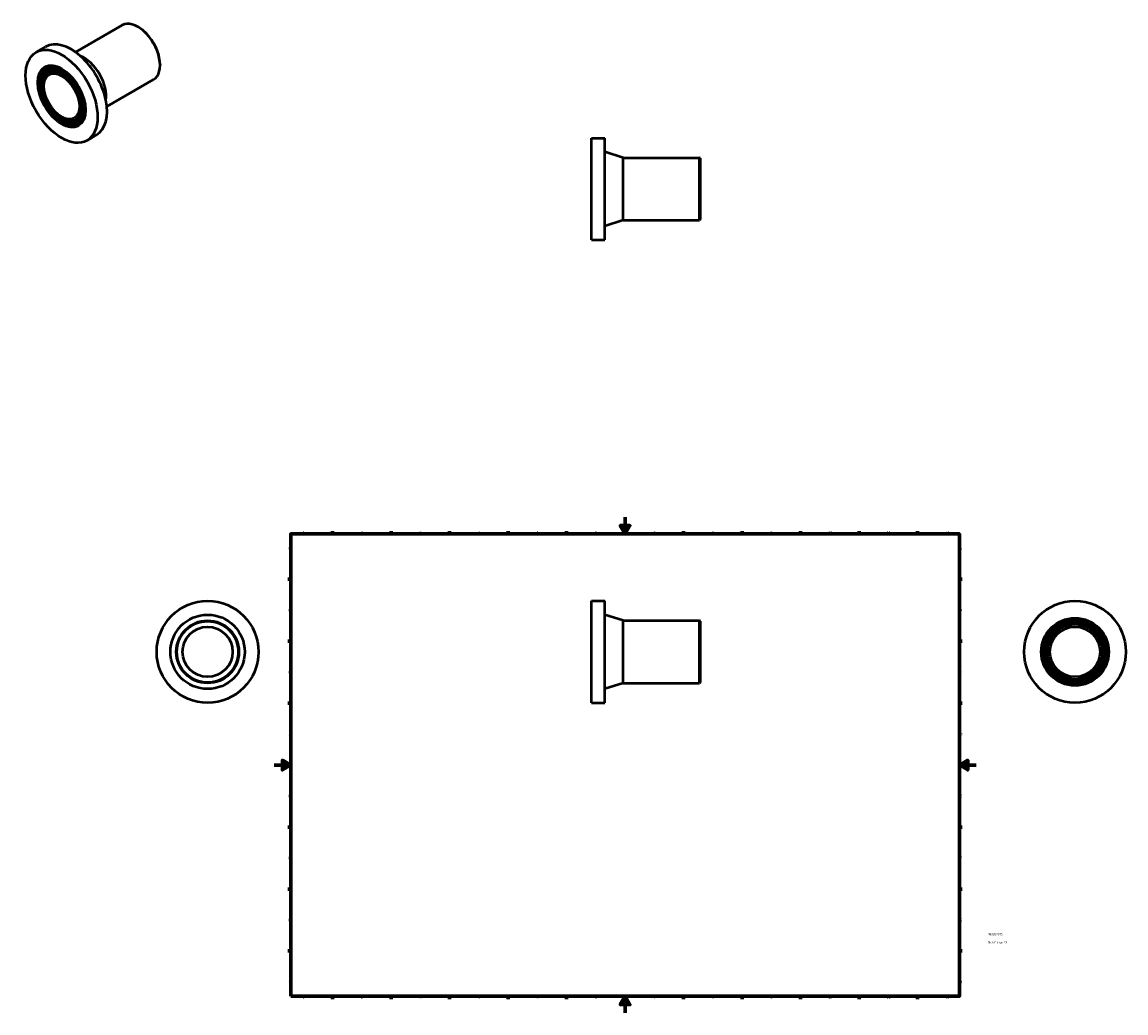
# Model space of a CAD drawing. Header units: millimetres. Extents: x -302 to 1020, y -1011 to 1188.
# Tile 3 of 3: x -302 to 1020, y 0 to 1188. Entities that reach past the tile are written whole.
import ezdxf

# ---------------------------------------------------------------- set-up
doc = ezdxf.new("R2010")
doc.units = ezdxf.units.MM
for name, color, linetype, lineweight in [('Border (ANSI)', 7, 'Continuous', 70), ('Title (ISO)', 7, 'Continuous', 50), ('Visible (ANSI)', 7, 'Continuous', 50)]:
    doc.layers.add(name, color=color, linetype=linetype, lineweight=lineweight)
doc.styles.add('Note Text (ANSI)', font='tahoma.ttf')
doc.styles.add('Note Text (ISO)', font='tahoma.ttf')

# ---------------------------------------------------------------- blocks, each defined once
blk = doc.blocks.new('Borders Default Border')
at = {"layer": 'Border (ANSI)'}
for p, q in [((70.1, 574), (70.1, 577.4)), ((140.2, 574), (140.2, 577.4)), ((210.2, 574), (210.2, 577.4)), ((280.3, 574), (280.3, 577.4)), ((350.4, 574), (350.4, 577.4)), ((490.6, 574), (490.6, 577.4)), ((560.7, 574), (560.7, 577.4)), ((630.8, 574), (630.8, 577.4)), ((700.8, 574), (700.8, 577.4)), ((770.9, 574), (770.9, 577.4)), ((20, 519.7), (16.6, 519.7)), ((821, 519.7), (824.4, 519.7)), ((20, 445.5), (16.6, 445.5)), ((821, 445.5), (824.4, 445.5)), ((20, 371.2), (16.6, 371.2)), ((821, 371.2), (824.4, 371.2)), ((20, 222.7), (16.6, 222.7)), ((821, 222.7), (824.4, 222.7)), ((20, 148.5), (16.6, 148.5)), ((821, 148.5), (824.4, 148.5)), ((20, 74.3), (16.6, 74.3)), ((821, 74.3), (824.4, 74.3)), ((70.1, 20), (70.1, 16.6)), ((140.2, 20), (140.2, 16.6)), ((210.2, 20), (210.2, 16.6)), ((280.3, 20), (280.3, 16.6)), ((350.4, 20), (350.4, 16.6)), ((490.6, 20), (490.6, 16.6)), ((560.7, 20), (560.7, 16.6)), ((630.8, 20), (630.8, 16.6)), ((700.8, 20), (700.8, 16.6)), ((770.9, 20), (770.9, 16.6))]:
    blk.add_line(p, q, dxfattribs=at)
at = {"layer": 'Border (ANSI)', "flags": 128}
for points in [[(420.5, 594), (420.5, 574), (414.7, 584), (426.3, 584), (420.5, 574)], [(20, 20), (20, 574), (821, 574), (821, 20), (20, 20)], [(0, 297), (20, 297), (10, 302.8), (10, 291.2), (20, 297)], [(841, 297), (821, 297), (831, 302.8), (831, 291.2), (821, 297)], [(420.5, 0), (420.5, 20), (414.7, 10), (426.3, 10), (420.5, 20)]]:
    blk.add_lwpolyline(points, dxfattribs=at)
at = {"layer": 'Border (ANSI)', "color": 230, "true_color": 0xff0080, "char_height": 3.05, "attachment_point": 7, "style": 'Note Text (ANSI)'}
for s, insert in [('1', (34.4, 574.4)), ('2', (104.2, 574.4)), ('3', (174.3, 574.3)), ('4', (244.2, 574.4)), ('5', (314.5, 574.3)), ('6', (384.5, 574.3)), ('7', (454.6, 574.4)), ('8', (524.6, 574.3)), ('9', (594.7, 574.3)), ('10', (664, 574.3)), ('11', (734, 574.4)), ('12', (804.1, 574.4)), ('A', (16.8, 555.4)), ('A', (821.6, 555.4)), ('B', (17.1, 481.1)), ('B', (822, 481.1)), ('C', (17, 406.8)), ('C', (821.8, 406.8)), ('D', (17, 332.6)), ('D', (821.8, 332.6)), ('E', (17.2, 258.4)), ('E', (822.1, 258.4)), ('F', (17.3, 184.1)), ('F', (822.1, 184.1)), ('G', (16.8, 109.8)), ('G', (821.7, 109.8)), ('H', (17, 35.6)), ('H', (821.8, 35.6)), ('1', (34.4, 16.6)), ('2', (104.2, 16.6)), ('3', (174.3, 16.5)), ('4', (244.2, 16.6)), ('5', (314.5, 16.5)), ('6', (384.5, 16.5)), ('7', (454.6, 16.6)), ('8', (524.6, 16.5)), ('9', (594.7, 16.5)), ('10', (664, 16.5)), ('11', (734, 16.6)), ('12', (804.1, 16.6))]:
    blk.add_mtext(s, dxfattribs=dict(at, insert=insert))
blk = doc.blocks.new('Title Blocks ISO')
at = {"layer": 'Title (ISO)', "color": 232, "true_color": 0xca0064, "style": 'Note Text (ISO)'}
for tag, p in [('PART_NUMBER_001', (34.2, 73.1)), ('DESCRIPTION_001', (34, 63.3))]:
    blk.add_attdef(tag, p, '', height=2.5, dxfattribs=at)

msp = doc.modelspace()

# ---------------------------------------------------------------- linework, layer by layer
at = {"layer": 'Visible (ANSI)'}
for p, q in [((-237.692, 1151.402), (-181.715, 1183.638)), ((-162.37, 1181.433), (-162.899, 1181.74)), ((-284.836, 1151.372), (-273.522, 1157.887)), ((-273.857, 1132.308), (-273.327, 1132.613)), ((-272.36, 1129.708), (-271.83, 1130.013)), ((-270.863, 1127.108), (-270.333, 1127.413)), ((-136.485, 1136.482), (-136.485, 1135.871)), ((-200.265, 1086.409), (-144.288, 1118.644)), ((-237.927, 1069.914), (-237.396, 1070.219)), ((-236.43, 1067.314), (-235.899, 1067.619)), ((-234.933, 1064.714), (-234.402, 1065.019)), ((-223.954, 1045.649), (-212.64, 1052.164)), ((380.348, 926.471), (380.348, 1048.471)), ((380.348, 1048.471), (396.348, 1048.471)), ((396.348, 926.471), (396.348, 1048.471)), ((418.348, 1024.971), (396.348, 1031.971)), ((418.348, 949.971), (418.348, 1024.971)), ((418.348, 1024.971), (509.598, 1024.971)), ((509.598, 949.971), (509.598, 1024.971)), ((510.348, 1024.221), (509.598, 1024.971)), ((510.348, 1024.221), (510.348, 950.721)), ((418.348, 949.971), (396.348, 942.971)), ((418.348, 949.971), (509.598, 949.971)), ((510.348, 950.721), (509.598, 949.971)), ((380.348, 926.471), (396.348, 926.471)), ((380.348, 371.732), (380.348, 493.732)), ((380.348, 493.732), (396.348, 493.732)), ((396.348, 371.732), (396.348, 493.732)), ((418.348, 470.232), (396.348, 477.232)), ((418.348, 395.232), (418.348, 470.232)), ((418.348, 470.232), (509.598, 470.232)), ((509.598, 395.232), (509.598, 470.232)), ((510.348, 469.482), (509.598, 470.232)), ((510.348, 469.482), (510.348, 395.982)), ((418.348, 395.232), (396.348, 388.232)), ((418.348, 395.232), (509.598, 395.232)), ((510.348, 395.982), (509.598, 395.232)), ((380.348, 371.732), (396.348, 371.732))]:
    msp.add_line(p, q, dxfattribs=at)
for centre, radius in [((-79.541, 432.732), 61), ((959.464, 432.732), 61), ((-79.541, 432.732), 44.5), ((-79.541, 432.732), 37.5), ((-79.541, 432.732), 36.75), ((959.464, 432.732), 40.5), ((959.464, 432.732), 39), ((959.464, 432.732), 37.5), ((959.464, 432.732), 36), ((959.464, 432.732), 34.5), ((959.464, 432.732), 33), ((-79.541, 432.732), 30), ((959.464, 432.732), 30)]:
    msp.add_circle(centre, radius, dxfattribs=at)
for centre, major_axis, start_param, end_param in [((-163.001, 1151.141), (-18.714, 32.497), 3.14159265, 6.28318531), ((-162.471, 1151.446), (-18.339, 31.847), 3.92892453, 5.49585344), ((-243.081, 1105.026), (-30.441, 52.862), 3.14159265, 6.28318531), ((-253.864, 1098.816), (19.462, -33.797), 0, 3.14159265), ((-227.525, 1113.984), (18.714, -32.497), 0.61856338, 2.52302927), ((-253.864, 1098.816), (20.211, -35.097), 3.15466235, 6.27011561), ((-253.864, 1098.816), (18.714, -32.497), 3.15570799, 6.26906997), ((-253.864, 1098.816), (17.217, -29.897), 3.1569355, 6.26784246), ((-253.864, 1098.816), (17.965, -31.197), 0, 3.14159265), ((-253.864, 1098.816), (16.468, -28.597), 0, 3.14159265)]:
    msp.add_ellipse(centre, major_axis=major_axis, ratio=0.57809312, start_param=start_param, end_param=end_param, dxfattribs=at)
for major_axis in [(30.441, -52.862), (20.211, -35.097), (19.462, -33.797), (18.714, -32.497), (17.965, -31.197), (17.217, -29.897), (16.468, -28.597), (14.971, -25.998)]:
    msp.add_ellipse((-254.395, 1098.511), major_axis=major_axis, ratio=0.57809312, dxfattribs=at)

# ---------------------------------------------------------------- block references
msp.add_blockref('Borders Default Border', (0, 0))
msp.add_blockref('Title Blocks ISO', (821, 20)).add_auto_attribs({'PART_NUMBER_001': '490207075', 'DESCRIPTION_001': 'Stub Flange 75'})

doc.saveas('drawing.dxf')
